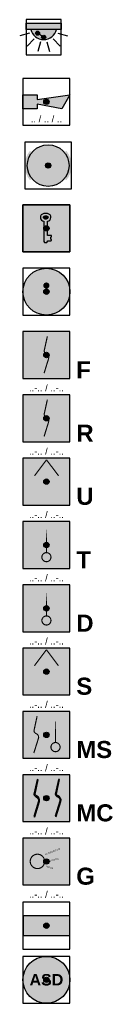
# Model space of a CAD drawing. Header units: millimetres. Extents: x -20879 to 80472, y -12121 to 39016.
# Tile 14 of 63: x -388 to 947, y 7311 to 22023. Entities that reach past the tile are written whole.
import ezdxf
from ezdxf.enums import TextEntityAlignment as Align

# ---------------------------------------------------------------- set-up
doc = ezdxf.new("R2010")
doc.units = ezdxf.units.MM
doc.linetypes.add('0', pattern=[0])
for name, color, linetype in [('DVD-VB-V_TEXT', 7, 'Continuous'), ('FL651---_BMI', 7, 'Continuous'), ('RVB-VB-BMI_Tekst', 7, 'Continuous')]:
    doc.layers.add(name, color=color, linetype=linetype)
doc.layers.add('RVB-VB-V_Aanwijslijn', color=7, linetype='Continuous', true_color=0xff0001)
doc.layers.add('RVB-VB-V_Aanwijslijn niet te plotten', color=7, linetype='Continuous', true_color=0xe53bf4)
doc.styles.add('DVD_ALG 1.8mm_RE', font='arial.ttf', dxfattribs={"height": 1.8})

# ---------------------------------------------------------------- blocks, each defined once
blk = doc.blocks.new('RVB_BMI_012_Icon')
at = {"layer": 'FL651---_BMI', "linetype": 'Continuous', "true_color": 0xbd3632}
h = blk.add_hatch(color=15, dxfattribs=at)
h.paths.add_polyline_path([(-2.68, -2.56), (-2.68, 2.61), (2.55, 2.61), (2.55, -2.56)], flags=16)
h.paths.add_polyline_path([(-3.5, -3.5), (-3.5, 3.5), (3.5, 3.5), (3.5, -3.5)])
at = {"layer": 'FL651---_BMI', "true_color": 0xf4f8f4}
h = blk.add_hatch(color=7, dxfattribs=at)
h.dxf.hatch_style = 1
h.paths.add_polyline_path([(2.55, 2.61), (-2.68, 2.61), (-2.68, -2.56), (2.55, -2.56)])
h.paths.add_polyline_path([(0.14, 1.08), (0.14, -1.04), (0.67, -1.04), (0.76, -1.08), (0.78, -1.15), (0.75, -1.25), (0.67, -1.31), (0.66, -1.39), (0.66, -1.53), (0.68, -1.59), (0.76, -1.64), (0.78, -1.75), (0.76, -1.8), (0.66, -1.86), (0.14, -1.86), (0.14, -1.95), (0.06, -2.12), (-0.31, -2.12), (-0.37, -1.94), (-0.37, 1.08, -0.926245), (-0.4, 2.2, -0.070015), (-0.1, 2.23, -0.059598), (0.17, 2.2, -0.926245)], flags=16)
h.paths.add_polyline_path([(0.35, 1.59, -0.295872), (-0.1, 1.31, -0.295872), (-0.56, 1.59, -0.196611), (-0.55, 1.74, -0.255242), (-0.1, 1.94, -0.255242), (0.35, 1.74, -0.196611)], flags=0)
at = {"layer": 'FL651---_BMI', "linetype": 'Continuous', "true_color": 0x2e3032}
h = blk.add_hatch(color=250, dxfattribs=at)
h.paths.add_polyline_path([(-0.37, -1.94), (-0.31, -2.12), (0.06, -2.12), (0.14, -1.95), (0.14, -1.86), (0.66, -1.86), (0.76, -1.8), (0.78, -1.75), (0.76, -1.64), (0.68, -1.59), (0.66, -1.53), (0.66, -1.39), (0.67, -1.31), (0.75, -1.25), (0.78, -1.15), (0.76, -1.08), (0.67, -1.04), (0.14, -1.04), (0.14, 1.08, 0.926245), (0.17, 2.2, 0.059598), (-0.1, 2.23, 0.070015), (-0.4, 2.2, 0.926245), (-0.37, 1.08)])
h.paths.add_polyline_path([(-0.56, 1.59, -0.196611), (-0.55, 1.74, -0.255242), (-0.1, 1.94, -0.255242), (0.35, 1.74, -0.196611), (0.35, 1.59, -0.295872), (-0.1, 1.31, -0.295872)], flags=16)
at = {"layer": 'FL651---_BMI', "true_color": 0xf4f8f4}
h = blk.add_hatch(color=7, dxfattribs=at)
h.dxf.hatch_style = 1
h.paths.add_polyline_path([(-0.1, 1.94, 0.255242), (-0.55, 1.74, 0.196611), (-0.56, 1.59, 0.295872), (-0.1, 1.31, 0.295872), (0.35, 1.59, 0.196611), (0.35, 1.74, 0.255242)])
at = {"layer": 'Defpoints'}
blk.add_lwpolyline([(-3.5, -3.5), (3.5, -3.5), (3.5, 3.5), (-3.5, 3.5)], close=True, dxfattribs=at)
at = {"layer": 'FL651---_BMI', "color": 250, "linetype": '0', "true_color": 0x2e3032}
blk.add_lwpolyline([(-3.5, 3.5), (3.5, 3.5), (3.5, -3.5), (-3.5, -3.5)], close=True, dxfattribs=at)
at = {"layer": 'FL651---_BMI', "color": 250, "linetype": 'Continuous', "true_color": 0x2e3032}
blk.add_lwpolyline([(0.17, 2.2, 0.059598), (-0.1, 2.23, 0.070015), (-0.4, 2.2, 0.926245), (-0.37, 1.08), (-0.37, -1.94), (-0.31, -2.12), (0.06, -2.12), (0.14, -1.95), (0.14, -1.86), (0.66, -1.86), (0.76, -1.8), (0.78, -1.75), (0.76, -1.64), (0.68, -1.59), (0.66, -1.53), (0.66, -1.39), (0.67, -1.31), (0.75, -1.25), (0.78, -1.15), (0.76, -1.08), (0.67, -1.04), (0.14, -1.04), (0.14, 1.08, 0.926245)], format="xyb", close=True, dxfattribs=at)
blk = doc.blocks.new('*U346')
at = {"layer": 'RVB-VB-V_Aanwijslijn'}
h = blk.add_hatch(color=256, dxfattribs=at)
h.dxf.hatch_style = 1
edge = h.paths.add_edge_path()
edge.add_arc((0, 0), 0.4, 0, 360)
at = {"layer": 'Defpoints'}
for points in [[(-0.01, 0.01), (0.01, 0.01)], [(0, 0.02), (0, 0.01)]]:
    blk.add_lwpolyline(points, dxfattribs=at)
at = {"layer": 'RVB-VB-V_Aanwijslijn'}
blk.add_line((0, 0.01), (0, 0), dxfattribs=at)
blk.add_circle((0, 0), 0.4, dxfattribs=at)
blk.add_blockref('RVB_BMI_012_Icon', (0, 0))
blk = doc.blocks.new('RVB_BMI_013_Icon')
at = {"layer": 'FL651---_BMI', "true_color": 0xbd3632}
h = blk.add_hatch(color=15, dxfattribs=at)
edge = h.paths.add_edge_path()
edge.add_arc((0, 0), 3.5, 0, 360)
edge = h.paths.add_edge_path(flags=17)
edge.add_arc((0, 0), 2.62, 0, 360)
at = {"layer": 'FL651---_BMI', "true_color": 0xf4f8f4}
h = blk.add_hatch(color=7, dxfattribs=at)
h.dxf.hatch_style = 1
h.paths.add_polyline_path([(-2.62, 0, 1), (2.62, 0, 1)])
h.paths.add_polyline_path([(0.19, 0.28), (0.19, -0.95), (0.57, -0.95), (0.57, -1.14), (0.38, -1.14), (0.38, -1.33), (0.57, -1.33), (0.57, -1.53), (0.19, -1.53), (0.19, -1.72), (-0.19, -1.72), (-0.19, 0.27, -6.853266)], flags=16)
h.paths.add_polyline_path([(0.45, 0.92, -1), (-0.47, 0.92, -1)], flags=0)
at = {"layer": 'FL651---_BMI', "true_color": 0x2e3032}
h = blk.add_hatch(color=250, dxfattribs=at)
edge = h.paths.add_edge_path()
edge.add_line((-0.19, 0.27), (-0.19, -1.72))
edge.add_line((-0.19, -1.72), (0.19, -1.72))
edge.add_line((0.19, -1.72), (0.19, -1.53))
edge.add_line((0.19, -1.53), (0.57, -1.53))
edge.add_line((0.57, -1.53), (0.57, -1.33))
edge.add_line((0.57, -1.33), (0.38, -1.33))
edge.add_line((0.38, -1.33), (0.38, -1.14))
edge.add_line((0.38, -1.14), (0.57, -1.14))
edge.add_line((0.57, -1.14), (0.57, -0.95))
edge.add_line((0.57, -0.95), (0.19, -0.95))
edge.add_line((0.19, -0.95), (0.19, 0.28))
edge.add_arc((-0.01, 0.92), 0.667, 287.4799, 614.2729)
edge = h.paths.add_edge_path(flags=16)
edge.add_arc((-0.01, 0.92), 0.463, 0, 360)
at = {"layer": 'FL651---_BMI', "true_color": 0xf4f8f4}
h = blk.add_hatch(color=7, dxfattribs=at)
h.dxf.hatch_style = 1
h.paths.add_polyline_path([(-0.47, 0.92, 1), (0.45, 0.92, 1)])
at = {"layer": 'Defpoints'}
blk.add_lwpolyline([(-3.5, -3.5), (3.5, -3.5), (3.5, 3.5), (-3.5, 3.5)], close=True, dxfattribs=at)
at = {"layer": 'FL651---_BMI', "color": 250, "true_color": 0x2e3032}
blk.add_circle((0, 0), 3.5, dxfattribs=at)
blk = doc.blocks.new('*U347')
at = {"layer": 'RVB-VB-V_Aanwijslijn'}
h = blk.add_hatch(color=256, dxfattribs=at)
h.dxf.hatch_style = 1
edge = h.paths.add_edge_path()
edge.add_arc((0, 0), 0.4, 0, 360)
at = {"layer": 'Defpoints'}
for points in [[(-0.01, 0.01), (0.01, 0.01)], [(0, 0.02), (0, 0.01)]]:
    blk.add_lwpolyline(points, dxfattribs=at)
at = {"layer": 'RVB-VB-V_Aanwijslijn'}
blk.add_line((0, 0.01), (0, 0), dxfattribs=at)
blk.add_circle((0, 0), 0.4, dxfattribs=at)
blk.add_blockref('RVB_BMI_013_Icon', (0, 0))
blk = doc.blocks.new('RVB_BMI_028_Icon')
at = {"layer": 'FL651---_BMI', "linetype": 'Continuous', "lineweight": 0, "true_color": 0x2e3032}
h = blk.add_hatch(color=250, dxfattribs=at)
h.paths.add_polyline_path([(-3.5, -1.54), (3.5, -1.54), (3.5, 1.54), (-3.5, 1.54)])
h.paths.add_polyline_path([(3.43, 1.47), (3.43, -1.47), (-3.43, -1.47), (-3.43, 1.47)], flags=16)
at = {"layer": 'FL651---_BMI', "linetype": 'Continuous', "lineweight": 0, "true_color": 0xf4f8f4}
blk.add_hatch(color=7, dxfattribs=at).paths.add_polyline_path([(-3.43, -1.47), (3.43, -1.47), (3.43, 1.47), (-3.43, 1.47)])
at = {"layer": 'FL651---_BMI', "linetype": 'Continuous', "lineweight": 0, "true_color": 0xfecb00}
blk.add_hatch(color=40, dxfattribs=at).paths.add_polyline_path([(3.43, -1.47), (3.43, 1.47), (-3.43, -1.47)])
at = {"layer": 'Defpoints'}
blk.add_lwpolyline([(-3.5, -3.5), (3.5, -3.5), (3.5, 3.5), (-3.5, 3.5)], close=True, dxfattribs=at)
at = {"layer": 'FL651---_BMI', "color": 250, "linetype": 'Continuous', "lineweight": 0, "true_color": 0x2e3032}
blk.add_lwpolyline([(-3.5, -1.54), (3.5, -1.54), (3.5, 1.54), (-3.5, 1.54)], close=True, dxfattribs=at)
at = {"layer": 'FL651---_BMI', "color": 18, "linetype": 'Continuous', "lineweight": 0, "true_color": 0x000000}
blk.add_lwpolyline([(-3.43, -1.47), (3.43, -1.47), (3.43, 1.47), (-3.43, 1.47)], close=True, dxfattribs=at)
blk = doc.blocks.new('*U373')
at = {"layer": 'RVB-VB-V_Aanwijslijn'}
h = blk.add_hatch(color=256, dxfattribs=at)
h.dxf.hatch_style = 1
edge = h.paths.add_edge_path()
edge.add_arc((0, 0), 0.4, 0, 360)
at = {"layer": 'Defpoints'}
for points in [[(-0.01, 0.01), (0.01, 0.01)], [(0, 0.02), (0, 0.01)]]:
    blk.add_lwpolyline(points, dxfattribs=at)
at = {"layer": 'RVB-VB-V_Aanwijslijn'}
blk.add_line((0, 0.01), (0, 0), dxfattribs=at)
blk.add_circle((0, 0), 0.4, dxfattribs=at)
blk.add_blockref('RVB_BMI_028_Icon', (0, 0))
blk = doc.blocks.new('RVB_BMI_039_Icon')
at = {"layer": 'FL651---_BMI'}
h = blk.add_hatch(color=7, dxfattribs=at)
h.paths.add_polyline_path([(-3.5, 0), (-3.5, 0, 1), (3.5, 0, 0.999933)])
h.paths.add_polyline_path([(3.33, 0, -1), (-3.33, 0, -1)], flags=16)
h.paths.add_polyline_path([(-2.81, 1.31), (2.81, 1.31), (2.81, -1.31), (-2.81, -1.31)], flags=8)
at = {"layer": 'FL651---_BMI', "true_color": 0xfecb00}
blk.add_hatch(color=40, dxfattribs=at).paths.add_polyline_path([(-3.33, 0, 1), (3.33, 0, 1)])
at = {"layer": 'Defpoints'}
blk.add_lwpolyline([(-3.5, -3.5), (3.5, -3.5), (3.5, 3.5), (-3.5, 3.5)], close=True, dxfattribs=at)
at = {"layer": 'FL651---_BMI'}
blk.add_circle((0, 0), 3.5, dxfattribs=at)
at = {"layer": 'FL651---_BMI', "color": 7, "linetype": 'Continuous', "lineweight": 0, "true_color": 0xffffff, "insert": (0, 0), "char_height": 1.7075, "width": 0.693, "attachment_point": 5, "style": 'DVD_ALG 1.8mm_RE'}
blk.add_mtext('{\\f@Arial Unicode MS|b1|i0|c0|p34;ASD}', dxfattribs=at)
blk = doc.blocks.new('RVB_BMI_039')
at = {"layer": 'RVB-VB-V_Aanwijslijn'}
h = blk.add_hatch(color=256, dxfattribs=at)
h.dxf.hatch_style = 1
edge = h.paths.add_edge_path()
edge.add_arc((0, 0), 0.4, 0, 360)
at = {"layer": 'Defpoints'}
for points in [[(-0.01, 0.01), (0.01, 0.01)], [(0, 0.02), (0, 0.01)]]:
    blk.add_lwpolyline(points, dxfattribs=at)
at = {"layer": 'RVB-VB-V_Aanwijslijn'}
blk.add_line((0, 0.01), (0, 0), dxfattribs=at)
blk.add_circle((0, 0), 0.4, dxfattribs=at)
blk.add_blockref('RVB_BMI_039_Icon', (0, 0))
at = {"layer": 'DVD-VB-V_TEXT', "lineweight": 5, "style": 'DVD_ALG 1.8mm_RE', "flags": 1}
blk.add_attdef('$RUIMTECODE', (8.12, 5.04), '', height=1.4, dxfattribs=at)
blk = doc.blocks.new('RVB_BMI_010_v04_icon')
at = {"layer": 'Defpoints'}
blk.add_lwpolyline([(-3.5, -3.5), (3.5, -3.5), (3.5, 3.5), (-3.5, 3.5)], close=True, dxfattribs=at)
blk = doc.blocks.new('RVB_BMI_010_v04')
at = {"layer": 'FL651---_BMI', "linetype": 'Continuous', "true_color": 0xbd3632}
blk.add_hatch(color=15, dxfattribs=at).paths.add_polyline_path([(3.5, 1.06), (-1.39, 0.36), (-1.39, 1.06), (-3.5, 1.06), (-3.5, -1.06), (-1.39, -1.06), (-1.39, -0.36), (2.28, -1.07)])
at = {"layer": 'RVB-VB-V_Aanwijslijn'}
h = blk.add_hatch(color=256, dxfattribs=at)
h.dxf.hatch_style = 1
edge = h.paths.add_edge_path()
edge.add_arc((0, 0), 0.4, 0, 360)
at = {"layer": 'Defpoints'}
for points in [[(-0.01, 0.01), (0.01, 0.01)], [(0, 0.02), (0, 0.01)]]:
    blk.add_lwpolyline(points, dxfattribs=at)
at = {"layer": 'FL651---_BMI', "color": 250, "linetype": '0', "true_color": 0x2e3032}
blk.add_lwpolyline([(-3.5, -1.06), (-3.5, 1.06), (-1.39, 1.06), (-1.39, 0.36), (3.5, 1.06), (2.28, -1.07), (-1.39, -0.36), (-1.39, -1.06), (-3.5, -1.06)], close=True, dxfattribs=at)
at = {"layer": 'RVB-VB-V_Aanwijslijn'}
blk.add_line((0, 0.01), (0, 0), dxfattribs=at)
blk.add_circle((0, 0), 0.4, dxfattribs=at)
blk.add_blockref('RVB_BMI_010_v04_icon', (0, 0))
at = {"layer": 'RVB-VB-BMI_Tekst', "lineweight": 5, "style": 'DVD_ALG 1.8mm_RE'}
blk.add_attdef('$G_L_V_S', text='', height=1, dxfattribs=at).set_placement((0, -4.92), align=Align.BOTTOM_CENTER)
blk = doc.blocks.new('RVB_BMI_016_v05_Icon')
at = {"layer": 'FL651---_BMI', "true_color": 0x2e3032}
h = blk.add_hatch(color=250, dxfattribs=at)
h.dxf.hatch_style = 1
h.paths.add_polyline_path([(3.5, 3.5), (-3.5, 3.5), (-3.5, -3.5), (3.5, -3.5)])
h.paths.add_polyline_path([(3.33, 3.33), (3.33, -3.33), (-3.33, -3.33), (-3.33, 3.33)], flags=16)
at = {"layer": 'FL651---_BMI', "true_color": 0xf4f8f4}
h = blk.add_hatch(color=7, dxfattribs=at)
h.dxf.hatch_style = 1
h.paths.add_polyline_path([(3.33, 3.33), (-3.33, 3.33), (-3.33, -3.33), (3.33, -3.33)])
at = {"layer": 'Defpoints'}
blk.add_lwpolyline([(-3.5, -3.5), (3.5, -3.5), (3.5, 3.5), (-3.5, 3.5)], close=True, dxfattribs=at)
at = {"layer": 'FL651---_BMI', "color": 250, "linetype": 'Continuous', "lineweight": 0, "true_color": 0x2e3032}
blk.add_lwpolyline([(-3.5, 3.5), (3.5, 3.5), (3.5, -3.5), (-3.5, -3.5)], close=True, dxfattribs=at)
at = {"layer": 'FL651---_BMI', "color": 250, "linetype": 'Continuous', "lineweight": 0, "true_color": 0x2e3032, "const_width": 0.169}
blk.add_lwpolyline([(0.14, 2.79), (-0.34, 0.6, 0.250966), (0, 0.18, -0.341886), (0.35, -0.46), (-0.35, -2.72)], format="xyb", dxfattribs=at)
at = {"layer": 'FL651---_BMI', "color": 7, "linetype": 'Continuous', "lineweight": 0, "insert": (4.46, -3.5), "char_height": 2.552, "attachment_point": 7, "style": 'DVD_ALG 1.8mm_RE'}
blk.add_mtext('{\\f@Arial Unicode MS|b1|i0|c0|p34;R}', dxfattribs=at)
blk = doc.blocks.new('*U1194')
at = {"layer": 'RVB-VB-V_Aanwijslijn'}
h = blk.add_hatch(color=256, dxfattribs=at)
h.dxf.hatch_style = 1
edge = h.paths.add_edge_path()
edge.add_arc((0, 0), 0.4, 0, 360)
at = {"layer": 'Defpoints'}
for points in [[(-0.01, 0.01), (0.01, 0.01)], [(0, 0.02), (0, 0.01)]]:
    blk.add_lwpolyline(points, dxfattribs=at)
at = {"layer": 'RVB-VB-V_Aanwijslijn'}
blk.add_line((0, 0.01), (0, 0), dxfattribs=at)
blk.add_circle((0, 0), 0.4, dxfattribs=at)
at = {"layer": 'FL651---_BMI'}
blk.add_blockref('RVB_BMI_016_v05_Icon', (0, 0), dxfattribs=at)
at = {"layer": 'DVD-VB-V_TEXT', "lineweight": 5, "style": 'DVD_ALG 1.8mm_RE', "flags": 1}
blk.add_attdef('$RUIMTECODE', (8.12, 5.04), '', height=1.4, dxfattribs=at)
at = {"layer": 'RVB-VB-BMI_Tekst', "lineweight": 5, "style": 'DVD_ALG 1.8mm_RE'}
blk.add_attdef('$G_L_V_M', text='', height=1, dxfattribs=at).set_placement((0, -5.72), align=Align.BOTTOM_CENTER)
blk = doc.blocks.new('RVB_BMI_011_v03_Icon')
at = {"layer": 'Defpoints'}
blk.add_lwpolyline([(-3.5, -3.5), (3.5, -3.5), (3.5, 3.5), (-3.5, 3.5)], close=True, dxfattribs=at)
blk = doc.blocks.new('RVB_BMI_011_v03')
at = {"layer": 'FL651---_BMI', "true_color": 0xbd3632}
h = blk.add_hatch(color=15, dxfattribs=at)
h.dxf.hatch_style = 1
h.paths.add_polyline_path([(-3.11, 0, 1), (3.11, 0, 1)])
h.paths.add_polyline_path([(1.98, 2.02), (0, 0.04), (-1.98, 2.02, -0.408041)], flags=16)
h.paths.add_polyline_path([(2.02, 1.98, -0.408041), (2.02, -1.98), (0.04, 0)], flags=16)
h.paths.add_polyline_path([(-0.04, 0), (-2.02, -1.98, -0.408041), (-2.02, 1.98)], flags=16)
h.paths.add_polyline_path([(0, -0.04), (1.98, -2.02, -0.408041), (-1.98, -2.02)], flags=16)
at = {"layer": 'FL651---_BMI', "true_color": 0x2e3032}
h = blk.add_hatch(color=250, dxfattribs=at)
h.dxf.hatch_style = 1
h.paths.add_polyline_path([(2.72, 2.2), (2.47, 2, -0.353553), (2.47, -2), (2.72, -2.2, 0.353553)])
h.paths.add_polyline_path([(-2.72, -2.2), (-2.47, -2, -0.353553), (-2.47, 2), (-2.72, 2.2, 0.353553)])
at = {"layer": 'FL651---_BMI', "true_color": 0xf4f8f4}
h = blk.add_hatch(color=7, dxfattribs=at)
h.dxf.hatch_style = 1
h.paths.add_polyline_path([(1.98, 2.02, 0.408041), (-1.98, 2.02), (0, 0.04)])
h.paths.add_polyline_path([(-0.04, 0), (-2.02, 1.98, 0.408041), (-2.02, -1.98)])
h.paths.add_polyline_path([(0, -0.04), (-1.98, -2.02, 0.408041), (1.98, -2.02)])
h.paths.add_polyline_path([(2.02, 1.98), (0.04, 0), (2.02, -1.98, 0.408041)])
at = {"layer": 'RVB-VB-V_Aanwijslijn'}
h = blk.add_hatch(color=256, dxfattribs=at)
h.dxf.hatch_style = 1
edge = h.paths.add_edge_path()
edge.add_arc((0, 0), 0.4, 0, 360)
at = {"layer": 'Defpoints'}
for points in [[(-0.01, 0.01), (0.01, 0.01)], [(0, 0.02), (0, 0.01)]]:
    blk.add_lwpolyline(points, dxfattribs=at)
at = {"layer": 'FL651---_BMI', "color": 15, "true_color": 0xbd3632}
blk.add_circle((0, 0), 3.11, dxfattribs=at)
at = {"layer": 'RVB-VB-V_Aanwijslijn'}
blk.add_line((0, 0.01), (0, 0), dxfattribs=at)
blk.add_circle((0, 0), 0.4, dxfattribs=at)
blk.add_blockref('RVB_BMI_011_v03_Icon', (0, 0))
at = {"layer": 'RVB-VB-BMI_Tekst', "color": 7, "ltscale": 10, "style": 'DVD_ALG 1.8mm_RE'}
blk.add_attdef('$OBJECT', text='', height=0.85, dxfattribs=at).set_placement((0, -5.12), align=Align.BOTTOM_CENTER)
blk = doc.blocks.new('RVB_BMI_015_v02_Icon')
at = {"layer": 'FL651---_BMI', "true_color": 0x2e3032}
h = blk.add_hatch(color=250, dxfattribs=at)
h.dxf.hatch_style = 1
h.paths.add_polyline_path([(3.5, 3.5), (-3.5, 3.5), (-3.5, -3.5), (3.5, -3.5)])
h.paths.add_polyline_path([(-3.33, 3.33), (3.33, 3.33), (3.33, -3.33), (-3.33, -3.33)], flags=16)
at = {"layer": 'FL651---_BMI', "linetype": 'Continuous', "lineweight": 0, "true_color": 0xf4f8f4}
blk.add_hatch(color=7, dxfattribs=at).paths.add_polyline_path([(3.33, 3.33), (-3.33, 3.33), (-3.33, -3.33), (3.33, -3.33)])
at = {"layer": 'Defpoints'}
blk.add_lwpolyline([(-3.5, -3.5), (3.5, -3.5), (3.5, 3.5), (-3.5, 3.5)], close=True, dxfattribs=at)
at = {"layer": 'FL651---_BMI', "color": 250, "linetype": 'Continuous', "lineweight": 0, "true_color": 0x2e3032}
blk.add_lwpolyline([(-3.5, 3.5), (3.5, 3.5), (3.5, -3.5), (-3.5, -3.5)], close=True, dxfattribs=at)
at = {"layer": 'FL651---_BMI', "color": 250, "linetype": 'Continuous', "lineweight": 0, "true_color": 0x2e3032, "const_width": 0.169}
blk.add_lwpolyline([(0.14, 2.79), (-0.34, 0.6, 0.250966), (0, 0.18, -0.341886), (0.35, -0.46), (-0.35, -2.72)], format="xyb", dxfattribs=at)
at = {"layer": 'FL651---_BMI', "color": 7, "linetype": 'Continuous', "lineweight": 0, "insert": (4.43, -3.5), "char_height": 2.552, "attachment_point": 7, "style": 'DVD_ALG 1.8mm_RE'}
blk.add_mtext('{\\f@Arial Unicode MS|b1|i0|c0|p34;F}', dxfattribs=at)
blk = doc.blocks.new('RVB_BMI_015_v02')
at = {"layer": 'RVB-VB-V_Aanwijslijn'}
h = blk.add_hatch(color=256, dxfattribs=at)
h.dxf.hatch_style = 1
edge = h.paths.add_edge_path()
edge.add_arc((0, 0), 0.4, 0, 360)
at = {"layer": 'Defpoints'}
for points in [[(-0.01, 0.01), (0.01, 0.01)], [(0, 0.02), (0, 0.01)]]:
    blk.add_lwpolyline(points, dxfattribs=at)
at = {"layer": 'RVB-VB-V_Aanwijslijn'}
blk.add_line((0, 0.01), (0, 0), dxfattribs=at)
blk.add_circle((0, 0), 0.4, dxfattribs=at)
blk.add_blockref('RVB_BMI_015_v02_Icon', (0, 0))
at = {"layer": 'DVD-VB-V_TEXT', "lineweight": 5, "style": 'DVD_ALG 1.8mm_RE', "flags": 1}
blk.add_attdef('$RUIMTECODE', (8.12, 5.04), '', height=1.4, dxfattribs=at)
at = {"layer": 'RVB-VB-BMI_Tekst', "lineweight": 5, "style": 'DVD_ALG 1.8mm_RE'}
blk.add_attdef('$G_L_V_M', text='', height=1, dxfattribs=at).set_placement((0, -5.72), align=Align.BOTTOM_CENTER)
blk = doc.blocks.new('RVB_BMI_018_v02_Icon')
at = {"layer": 'FL651---_BMI', "true_color": 0x2e3032}
h = blk.add_hatch(color=250, dxfattribs=at)
h.dxf.hatch_style = 1
h.paths.add_polyline_path([(3.5, 3.5), (-3.5, 3.5), (-3.5, -3.5), (3.5, -3.5)])
h.paths.add_polyline_path([(3.33, 3.33), (3.33, -3.33), (-3.33, -3.33), (-3.33, 3.33)], flags=16)
at = {"layer": 'FL651---_BMI', "true_color": 0xf4f8f4}
h = blk.add_hatch(color=7, dxfattribs=at)
h.dxf.hatch_style = 1
h.paths.add_polyline_path([(3.33, 3.33), (-3.33, 3.33), (-3.33, -3.33), (3.33, -3.33)])
at = {"layer": 'Defpoints'}
blk.add_lwpolyline([(-3.5, -3.5), (3.5, -3.5), (3.5, 3.5), (-3.5, 3.5)], close=True, dxfattribs=at)
at = {"layer": 'FL651---_BMI', "color": 250, "linetype": 'Continuous', "lineweight": 0, "true_color": 0x2e3032}
blk.add_lwpolyline([(-3.5, 3.5), (3.5, 3.5), (3.5, -3.5), (-3.5, -3.5)], close=True, dxfattribs=at)
at = {"layer": 'FL651---_BMI', "color": 18, "linetype": 'Continuous', "lineweight": 0, "true_color": 0x000000, "const_width": 0.169}
blk.add_lwpolyline([(0, 2.81), (0, -1.15)], close=True, dxfattribs=at)
at = {"layer": 'FL651---_BMI', "color": 250, "linetype": 'Continuous', "lineweight": 0, "true_color": 0x2e3032, "const_width": 0.169}
blk.add_lwpolyline([(0, 2.81), (0, -1.15)], close=True, dxfattribs=at)
blk.add_lwpolyline([(0.55, -1.43, 0.513232), (-0.55, -1.43, 1.948438)], format="xyb", close=True, dxfattribs=at)
at = {"layer": 'FL651---_BMI', "color": 7, "linetype": 'Continuous', "lineweight": 0, "insert": (4.45, -3.5), "char_height": 2.552, "attachment_point": 7, "style": 'DVD_ALG 1.8mm_RE'}
blk.add_mtext('{\\f@Arial Unicode MS|b1|i0|c0|p34;T}', dxfattribs=at)
blk = doc.blocks.new('RVB_BMI_018_v02')
at = {"layer": 'RVB-VB-V_Aanwijslijn'}
h = blk.add_hatch(color=256, dxfattribs=at)
h.dxf.hatch_style = 1
edge = h.paths.add_edge_path()
edge.add_arc((0, 0), 0.4, 0, 360)
at = {"layer": 'Defpoints'}
for points in [[(-0.01, 0.01), (0.01, 0.01)], [(0, 0.02), (0, 0.01)]]:
    blk.add_lwpolyline(points, dxfattribs=at)
at = {"layer": 'RVB-VB-V_Aanwijslijn'}
blk.add_line((0, 0.01), (0, 0), dxfattribs=at)
blk.add_circle((0, 0), 0.4, dxfattribs=at)
blk.add_blockref('RVB_BMI_018_v02_Icon', (0, 0))
at = {"layer": 'DVD-VB-V_TEXT', "lineweight": 5, "style": 'DVD_ALG 1.8mm_RE', "flags": 1}
blk.add_attdef('$RUIMTECODE', (8.12, 5.04), '', height=1.4, dxfattribs=at)
at = {"layer": 'RVB-VB-BMI_Tekst', "lineweight": 5, "style": 'DVD_ALG 1.8mm_RE'}
blk.add_attdef('$G_L_V_M', text='', height=1, dxfattribs=at).set_placement((0, -5.72), align=Align.BOTTOM_CENTER)
blk = doc.blocks.new('RVB_BMI_019_v02_Icon')
at = {"layer": 'FL651---_BMI', "true_color": 0x2e3032}
h = blk.add_hatch(color=250, dxfattribs=at)
h.dxf.hatch_style = 1
h.paths.add_polyline_path([(3.5, 3.5), (-3.5, 3.5), (-3.5, -3.5), (3.5, -3.5)])
h.paths.add_polyline_path([(3.33, 3.33), (3.33, -3.33), (-3.33, -3.33), (-3.33, 3.33)], flags=16)
at = {"layer": 'FL651---_BMI', "true_color": 0xf4f8f4}
h = blk.add_hatch(color=7, dxfattribs=at)
h.dxf.hatch_style = 1
h.paths.add_polyline_path([(3.33, 3.33), (-3.33, 3.33), (-3.33, -3.33), (3.33, -3.33)])
at = {"layer": 'Defpoints'}
blk.add_lwpolyline([(-3.5, -3.5), (3.5, -3.5), (3.5, 3.5), (-3.5, 3.5)], close=True, dxfattribs=at)
at = {"layer": 'FL651---_BMI', "color": 250, "linetype": 'Continuous', "lineweight": 0, "true_color": 0x2e3032}
blk.add_lwpolyline([(-3.5, 3.5), (3.5, 3.5), (3.5, -3.5), (-3.5, -3.5)], close=True, dxfattribs=at)
at = {"layer": 'FL651---_BMI', "color": 250, "linetype": 'Continuous', "lineweight": 0, "true_color": 0x2e3032, "const_width": 0.169}
for points in [[(0, 3.26), (0, 3.26), (-1.79, 0.87)], [(0, 3.26), (0, 3.26), (1.79, 0.87)]]:
    blk.add_lwpolyline(points, dxfattribs=at)
at = {"layer": 'FL651---_BMI', "color": 7, "linetype": 'Continuous', "lineweight": 0, "insert": (4.45, -3.5), "char_height": 2.552, "attachment_point": 7, "style": 'DVD_ALG 1.8mm_RE'}
blk.add_mtext('{\\f@Arial Unicode MS|b1|i0|c0|p34;S}', dxfattribs=at)
blk = doc.blocks.new('RVB_BMI_019_v02')
at = {"layer": 'RVB-VB-V_Aanwijslijn'}
h = blk.add_hatch(color=256, dxfattribs=at)
h.dxf.hatch_style = 1
edge = h.paths.add_edge_path()
edge.add_arc((0, 0), 0.4, 0, 360)
at = {"layer": 'Defpoints'}
for points in [[(-0.01, 0.01), (0.01, 0.01)], [(0, 0.02), (0, 0.01)]]:
    blk.add_lwpolyline(points, dxfattribs=at)
at = {"layer": 'RVB-VB-V_Aanwijslijn'}
blk.add_line((0, 0.01), (0, 0), dxfattribs=at)
blk.add_circle((0, 0), 0.4, dxfattribs=at)
blk.add_blockref('RVB_BMI_019_v02_Icon', (0, 0))
at = {"layer": 'DVD-VB-V_TEXT', "lineweight": 5, "style": 'DVD_ALG 1.8mm_RE', "flags": 1}
blk.add_attdef('$RUIMTECODE', (8.12, 5.04), '', height=1.4, dxfattribs=at)
at = {"layer": 'RVB-VB-BMI_Tekst', "lineweight": 5, "style": 'DVD_ALG 1.8mm_RE'}
blk.add_attdef('$G_L_V_M', text='', height=1, dxfattribs=at).set_placement((0, -5.72), align=Align.BOTTOM_CENTER)
blk = doc.blocks.new('RVB_BMI_017_v02_Icon')
at = {"layer": 'FL651---_BMI', "true_color": 0x2e3032}
h = blk.add_hatch(color=250, dxfattribs=at)
h.dxf.hatch_style = 1
h.paths.add_polyline_path([(3.5, 3.5), (-3.5, 3.5), (-3.5, -3.5), (3.5, -3.5)])
h.paths.add_polyline_path([(3.33, 3.33), (3.33, -3.33), (-3.33, -3.33), (-3.33, 3.33)], flags=16)
at = {"layer": 'FL651---_BMI', "true_color": 0xf4f8f4}
h = blk.add_hatch(color=7, dxfattribs=at)
h.dxf.hatch_style = 1
h.paths.add_polyline_path([(3.33, 3.33), (-3.33, 3.33), (-3.33, -3.33), (3.33, -3.33)])
at = {"layer": 'Defpoints'}
blk.add_lwpolyline([(-3.5, -3.5), (3.5, -3.5), (3.5, 3.5), (-3.5, 3.5)], close=True, dxfattribs=at)
at = {"layer": 'FL651---_BMI', "color": 250, "linetype": 'Continuous', "lineweight": 0, "true_color": 0x2e3032}
blk.add_lwpolyline([(-3.5, 3.5), (3.5, 3.5), (3.5, -3.5), (-3.5, -3.5)], close=True, dxfattribs=at)
at = {"layer": 'FL651---_BMI', "color": 250, "linetype": 'Continuous', "lineweight": 0, "true_color": 0x2e3032, "const_width": 0.169}
for points in [[(0.01, 3.26), (0.01, 3.26), (-1.78, 0.87)], [(0.01, 3.26), (0.01, 3.26), (1.81, 0.87)]]:
    blk.add_lwpolyline(points, dxfattribs=at)
at = {"layer": 'FL651---_BMI', "color": 7, "linetype": 'Continuous', "lineweight": 0, "insert": (4.46, -3.5), "char_height": 2.552, "attachment_point": 7, "style": 'DVD_ALG 1.8mm_RE'}
blk.add_mtext('{\\f@Arial Unicode MS|b1|i0|c0|p34;U}', dxfattribs=at)
blk = doc.blocks.new('*U1258')
at = {"layer": 'RVB-VB-V_Aanwijslijn'}
h = blk.add_hatch(color=256, dxfattribs=at)
h.dxf.hatch_style = 1
edge = h.paths.add_edge_path()
edge.add_arc((0, 0), 0.4, 0, 360)
at = {"layer": 'Defpoints'}
for points in [[(-0.01, 0.01), (0.01, 0.01)], [(0, 0.02), (0, 0.01)]]:
    blk.add_lwpolyline(points, dxfattribs=at)
at = {"layer": 'RVB-VB-V_Aanwijslijn'}
blk.add_line((0, 0.01), (0, 0), dxfattribs=at)
blk.add_circle((0, 0), 0.4, dxfattribs=at)
blk.add_blockref('RVB_BMI_017_v02_Icon', (0, 0))
at = {"layer": 'DVD-VB-V_TEXT', "lineweight": 5, "style": 'DVD_ALG 1.8mm_RE', "flags": 1}
blk.add_attdef('$RUIMTECODE', (8.12, 5.04), '', height=1.4, dxfattribs=at)
at = {"layer": 'RVB-VB-BMI_Tekst', "lineweight": 5, "style": 'DVD_ALG 1.8mm_RE'}
blk.add_attdef('$G_L_V_M', text='', height=1, dxfattribs=at).set_placement((0, -5.72), align=Align.BOTTOM_CENTER)
blk = doc.blocks.new('RVB_BMI_020_v02_Icon')
at = {"layer": 'FL651---_BMI', "true_color": 0x2e3032}
h = blk.add_hatch(color=250, dxfattribs=at)
h.dxf.hatch_style = 1
h.paths.add_polyline_path([(3.5, 3.5), (-3.5, 3.5), (-3.5, -3.5), (3.5, -3.5)])
h.paths.add_polyline_path([(3.33, 3.33), (3.33, -3.33), (-3.33, -3.33), (-3.33, 3.33)], flags=16)
at = {"layer": 'FL651---_BMI', "true_color": 0xf4f8f4}
h = blk.add_hatch(color=7, dxfattribs=at)
h.dxf.hatch_style = 1
h.paths.add_polyline_path([(3.33, 3.33), (-3.33, 3.33), (-3.33, -3.33), (3.33, -3.33)])
at = {"layer": 'FL651---_BMI', "linetype": 'Continuous', "lineweight": 0, "true_color": 0x2e3032}
h = blk.add_hatch(color=250, dxfattribs=at)
h.paths.add_polyline_path([(2.01, 1.85), (1.96, 1.98), (-0.2, 1.1), (-0.15, 0.97)])
h.paths.add_polyline_path([(1.79, 0.36), (1.76, 0.49), (0.13, 0.07), (0.16, -0.07)])
h.paths.add_polyline_path([(0.07, -0.66), (0.02, -0.78), (0.94, -1.1), (0.98, -0.97)])
at = {"layer": 'Defpoints'}
blk.add_lwpolyline([(-3.5, -3.5), (3.5, -3.5), (3.5, 3.5), (-3.5, 3.5)], close=True, dxfattribs=at)
at = {"layer": 'FL651---_BMI', "color": 250, "linetype": 'Continuous', "lineweight": 0, "true_color": 0x2e3032}
blk.add_lwpolyline([(-3.5, 3.5), (3.5, 3.5), (3.5, -3.5), (-3.5, -3.5)], close=True, dxfattribs=at)
at = {"layer": 'FL651---_BMI', "color": 250, "linetype": 'Continuous', "lineweight": 0, "true_color": 0x2e3032, "const_width": 0.0338}
for points in [[(-0.2, 1.1), (-0.15, 0.97), (2.01, 1.85), (1.96, 1.98)], [(0.13, 0.07), (0.16, -0.07), (1.79, 0.36), (1.76, 0.49)], [(0.07, -0.66), (0.02, -0.78), (0.94, -1.1), (0.98, -0.97)]]:
    blk.add_lwpolyline(points, close=True, dxfattribs=at)
at = {"layer": 'FL651---_BMI', "color": 250, "linetype": 'Continuous', "lineweight": 0, "true_color": 0x2e3032, "const_width": 0.169}
blk.add_lwpolyline([(-1.34, 1.09, -0.859457), (-1.02, -1.01, -1.163525)], format="xyb", close=True, dxfattribs=at)
at = {"layer": 'FL651---_BMI', "color": 7, "linetype": 'Continuous', "lineweight": 0, "insert": (4.45, -3.5), "char_height": 2.552, "attachment_point": 7, "style": 'DVD_ALG 1.8mm_RE'}
blk.add_mtext('{\\f@Arial Unicode MS|b1|i0|c0|p34;G}', dxfattribs=at)
blk = doc.blocks.new('RVB_BMI_020_v02')
at = {"layer": 'RVB-VB-V_Aanwijslijn'}
h = blk.add_hatch(color=256, dxfattribs=at)
h.dxf.hatch_style = 1
edge = h.paths.add_edge_path()
edge.add_arc((0, 0), 0.4, 0, 360)
at = {"layer": 'Defpoints'}
for points in [[(-0.01, 0.01), (0.01, 0.01)], [(0, 0.02), (0, 0.01)]]:
    blk.add_lwpolyline(points, dxfattribs=at)
at = {"layer": 'RVB-VB-V_Aanwijslijn'}
blk.add_line((0, 0.01), (0, 0), dxfattribs=at)
blk.add_circle((0, 0), 0.4, dxfattribs=at)
blk.add_blockref('RVB_BMI_020_v02_Icon', (0, 0))
at = {"layer": 'DVD-VB-V_TEXT', "lineweight": 5, "style": 'DVD_ALG 1.8mm_RE', "flags": 1}
blk.add_attdef('$RUIMTECODE', (8.12, 5.04), '', height=1.4, dxfattribs=at)
at = {"layer": 'RVB-VB-BMI_Tekst', "lineweight": 5, "style": 'DVD_ALG 1.8mm_RE'}
blk.add_attdef('$G_L_V_M', text='', height=1, dxfattribs=at).set_placement((0, -5.72), align=Align.BOTTOM_CENTER)
blk = doc.blocks.new('RVB_BMI_032_v02_Icon')
at = {"layer": 'FL651---_BMI', "true_color": 0x2e3032}
h = blk.add_hatch(color=250, dxfattribs=at)
h.dxf.hatch_style = 1
h.paths.add_polyline_path([(3.5, 3.5), (-3.5, 3.5), (-3.5, -3.5), (3.5, -3.5)])
h.paths.add_polyline_path([(3.33, 3.33), (3.33, -3.33), (-3.33, -3.33), (-3.33, 3.33)], flags=16)
at = {"layer": 'FL651---_BMI', "true_color": 0xf4f8f4}
h = blk.add_hatch(color=7, dxfattribs=at)
h.dxf.hatch_style = 1
h.paths.add_polyline_path([(3.33, 3.33), (-3.33, 3.33), (-3.33, -3.33), (3.33, -3.33)])
at = {"layer": 'Defpoints'}
blk.add_lwpolyline([(-3.5, -3.5), (3.5, -3.5), (3.5, 3.5), (-3.5, 3.5)], close=True, dxfattribs=at)
at = {"layer": 'FL651---_BMI', "color": 250, "linetype": 'Continuous', "lineweight": 0, "true_color": 0x2e3032}
blk.add_lwpolyline([(-3.5, 3.5), (3.5, 3.5), (3.5, -3.5), (-3.5, -3.5)], close=True, dxfattribs=at)
at = {"layer": 'FL651---_BMI', "color": 250, "linetype": 'Continuous', "lineweight": 0, "true_color": 0x2e3032, "const_width": 0.169}
blk.add_lwpolyline([(-1.39, 2.79), (-1.86, 0.6, 0.250966), (-1.52, 0.18, -0.341886), (-1.17, -0.46), (-1.88, -2.72)], format="xyb", dxfattribs=at)
at = {"layer": 'FL651---_BMI', "color": 18, "linetype": 'Continuous', "lineweight": 0, "true_color": 0x000000, "const_width": 0.169}
blk.add_lwpolyline([(1.35, 2.81), (1.35, -1.15)], close=True, dxfattribs=at)
at = {"layer": 'FL651---_BMI', "color": 250, "linetype": 'Continuous', "lineweight": 0, "true_color": 0x2e3032, "const_width": 0.169}
blk.add_lwpolyline([(1.35, 2.81), (1.35, -1.15)], close=True, dxfattribs=at)
blk.add_lwpolyline([(1.91, -1.43, 0.513232), (0.8, -1.43, 1.948438)], format="xyb", close=True, dxfattribs=at)
at = {"layer": 'FL651---_BMI', "color": 7, "linetype": 'Continuous', "lineweight": 0, "insert": (4.45, -3.5), "char_height": 2.552, "attachment_point": 7, "style": 'DVD_ALG 1.8mm_RE'}
blk.add_mtext('{\\f@Arial Unicode MS|b1|i0|c0|p34;MS}', dxfattribs=at)
blk = doc.blocks.new('RVB_BMI_032_v02')
at = {"layer": 'RVB-VB-V_Aanwijslijn'}
h = blk.add_hatch(color=256, dxfattribs=at)
h.dxf.hatch_style = 1
edge = h.paths.add_edge_path()
edge.add_arc((0, 0), 0.4, 0, 360)
at = {"layer": 'Defpoints'}
for points in [[(-0.01, 0.01), (0.01, 0.01)], [(0, 0.02), (0, 0.01)]]:
    blk.add_lwpolyline(points, dxfattribs=at)
at = {"layer": 'RVB-VB-V_Aanwijslijn'}
blk.add_line((0, 0.01), (0, 0), dxfattribs=at)
blk.add_circle((0, 0), 0.4, dxfattribs=at)
blk.add_blockref('RVB_BMI_032_v02_Icon', (0, 0))
at = {"layer": 'DVD-VB-V_TEXT', "lineweight": 5, "style": 'DVD_ALG 1.8mm_RE', "flags": 1}
blk.add_attdef('$RUIMTECODE', (8.12, 5.04), '', height=1.4, dxfattribs=at)
at = {"layer": 'RVB-VB-BMI_Tekst', "lineweight": 5, "style": 'DVD_ALG 1.8mm_RE'}
blk.add_attdef('$G_L_V_M', text='', height=1, dxfattribs=at).set_placement((0, -5.72), align=Align.BOTTOM_CENTER)
blk = doc.blocks.new('RVB_BMI_037_v01_Icon')
at = {"layer": 'FL651---_BMI', "true_color": 0x2e3032}
h = blk.add_hatch(color=250, dxfattribs=at)
h.dxf.hatch_style = 1
h.paths.add_polyline_path([(3.5, 3.5), (-3.5, 3.5), (-3.5, -3.5), (3.5, -3.5)])
h.paths.add_polyline_path([(3.33, 3.33), (3.33, -3.33), (-3.33, -3.33), (-3.33, 3.33)], flags=16)
at = {"layer": 'FL651---_BMI', "true_color": 0xf4f8f4}
h = blk.add_hatch(color=7, dxfattribs=at)
h.dxf.hatch_style = 1
h.paths.add_polyline_path([(3.33, 3.33), (-3.33, 3.33), (-3.33, -3.33), (3.33, -3.33)])
at = {"layer": 'FL651---_BMI', "true_color": 0x2e3032}
h = blk.add_hatch(color=250, dxfattribs=at)
h.paths.add_polyline_path([(-1.46, 0.34, -0.231339), (-1.69, 0.6), (-1.23, 2.76), (-1.39, 2.79), (-1.86, 0.6, 0.250966), (-1.52, 0.18, -0.341886), (-1.17, -0.46), (-1.88, -2.72), (-1.72, -2.77), (-1.02, -0.51, 0.352414)])
h.paths.add_polyline_path([(1.49, 0.62), (1.96, 2.77), (1.8, 2.81), (1.32, 0.61, 0.250966), (1.66, 0.2, -0.341886), (2.01, -0.45), (1.31, -2.7), (1.46, -2.75), (2.17, -0.49, 0.352414), (1.72, 0.35, -0.231339)])
at = {"layer": 'Defpoints'}
blk.add_lwpolyline([(-3.5, -3.5), (3.5, -3.5), (3.5, 3.5), (-3.5, 3.5)], close=True, dxfattribs=at)
at = {"layer": 'FL651---_BMI'}
blk.add_line((1.88, 2.79), (1.88, 2.79), dxfattribs=at)
blk.add_line((1.88, 2.79), (1.88, 2.79), dxfattribs=at)
at = {"layer": 'FL651---_BMI', "color": 250, "linetype": 'Continuous', "lineweight": 0, "true_color": 0x2e3032}
blk.add_lwpolyline([(-3.5, 3.5), (3.5, 3.5), (3.5, -3.5), (-3.5, -3.5)], close=True, dxfattribs=at)
at = {"layer": 'FL651---_BMI'}
for points in [[(-1.46, 0.34, -0.23008), (-1.69, 0.6), (-1.23, 2.76), (-1.39, 2.79), (-1.86, 0.6, 0.250966), (-1.52, 0.18, -0.341886), (-1.17, -0.46), (-1.88, -2.72), (-1.72, -2.77), (-1.02, -0.51, 0.351367), (-1.46, 0.34)], [(1.72, 0.35, -0.23008), (1.49, 0.62), (1.96, 2.77), (1.8, 2.81), (1.32, 0.61, 0.250966), (1.66, 0.2, -0.341886), (2.01, -0.45), (1.31, -2.7), (1.46, -2.75), (2.17, -0.49, 0.351367), (1.73, 0.35)]]:
    blk.add_lwpolyline(points, format="xyb", dxfattribs=at)
at = {"layer": 'FL651---_BMI', "color": 7, "linetype": 'Continuous', "lineweight": 0, "insert": (4.45, -3.5), "char_height": 2.552, "attachment_point": 7, "style": 'DVD_ALG 1.8mm_RE'}
blk.add_mtext('{\\f@Arial Unicode MS|b1|i0|c0|p34;MC}', dxfattribs=at)
blk = doc.blocks.new('RVB_BMI_037_v01')
at = {"layer": 'RVB-VB-V_Aanwijslijn'}
h = blk.add_hatch(color=256, dxfattribs=at)
h.dxf.hatch_style = 1
edge = h.paths.add_edge_path()
edge.add_arc((0, 0), 0.4, 0, 360)
at = {"layer": 'Defpoints'}
for points in [[(-0.01, 0.01), (0.01, 0.01)], [(0, 0.02), (0, 0.01)]]:
    blk.add_lwpolyline(points, dxfattribs=at)
at = {"layer": 'RVB-VB-V_Aanwijslijn'}
blk.add_line((0, 0.01), (0, 0), dxfattribs=at)
blk.add_circle((0, 0), 0.4, dxfattribs=at)
blk.add_blockref('RVB_BMI_037_v01_Icon', (0, 0))
at = {"layer": 'DVD-VB-V_TEXT', "lineweight": 5, "style": 'DVD_ALG 1.8mm_RE', "flags": 1}
blk.add_attdef('$RUIMTECODE', (8.12, 5.04), '', height=1.4, dxfattribs=at)
at = {"layer": 'RVB-VB-BMI_Tekst', "lineweight": 5, "style": 'DVD_ALG 1.8mm_RE'}
blk.add_attdef('$G_L_V_M', text='', height=1, dxfattribs=at).set_placement((0, -5.72), align=Align.BOTTOM_CENTER)
blk = doc.blocks.new('RVB_BMI_038_v01_Icon')
at = {"layer": 'FL651---_BMI', "true_color": 0x2e3032}
h = blk.add_hatch(color=250, dxfattribs=at)
h.dxf.hatch_style = 1
h.paths.add_polyline_path([(3.5, 3.5), (-3.5, 3.5), (-3.5, -3.5), (3.5, -3.5)])
h.paths.add_polyline_path([(3.33, 3.33), (3.33, -3.33), (-3.33, -3.33), (-3.33, 3.33)], flags=16)
at = {"layer": 'FL651---_BMI', "true_color": 0xf4f8f4}
h = blk.add_hatch(color=7, dxfattribs=at)
h.dxf.hatch_style = 1
h.paths.add_polyline_path([(3.33, 3.33), (-3.33, 3.33), (-3.33, -3.33), (3.33, -3.33)])
at = {"layer": 'Defpoints'}
blk.add_lwpolyline([(-3.5, -3.5), (3.5, -3.5), (3.5, 3.5), (-3.5, 3.5)], close=True, dxfattribs=at)
at = {"layer": 'FL651---_BMI', "color": 250, "linetype": 'Continuous', "lineweight": 0, "true_color": 0x2e3032}
blk.add_lwpolyline([(-3.5, 3.5), (3.5, 3.5), (3.5, -3.5), (-3.5, -3.5)], close=True, dxfattribs=at)
at = {"layer": 'FL651---_BMI', "color": 18, "linetype": 'Continuous', "lineweight": 0, "true_color": 0x000000, "const_width": 0.169}
blk.add_lwpolyline([(0, 2.81), (0, -1.15)], close=True, dxfattribs=at)
at = {"layer": 'FL651---_BMI', "color": 250, "linetype": 'Continuous', "lineweight": 0, "true_color": 0x2e3032, "const_width": 0.169}
blk.add_lwpolyline([(0, 2.81), (0, -1.15)], close=True, dxfattribs=at)
blk.add_lwpolyline([(0.55, -1.43, 0.513232), (-0.55, -1.43, 1.948438)], format="xyb", close=True, dxfattribs=at)
at = {"layer": 'FL651---_BMI', "color": 7, "linetype": 'Continuous', "lineweight": 0, "insert": (4.45, -3.5), "char_height": 2.552, "attachment_point": 7, "style": 'DVD_ALG 1.8mm_RE'}
blk.add_mtext('{\\f@Arial Unicode MS|b1|i0|c0|p34;D}', dxfattribs=at)
blk = doc.blocks.new('RVB_BMI_038_v01')
at = {"layer": 'RVB-VB-V_Aanwijslijn'}
h = blk.add_hatch(color=256, dxfattribs=at)
h.dxf.hatch_style = 1
edge = h.paths.add_edge_path()
edge.add_arc((0, 0), 0.4, 0, 360)
at = {"layer": 'Defpoints'}
for points in [[(-0.01, 0.01), (0.01, 0.01)], [(0, 0.02), (0, 0.01)]]:
    blk.add_lwpolyline(points, dxfattribs=at)
at = {"layer": 'RVB-VB-V_Aanwijslijn'}
blk.add_line((0, 0.01), (0, 0), dxfattribs=at)
blk.add_circle((0, 0), 0.4, dxfattribs=at)
blk.add_blockref('RVB_BMI_038_v01_Icon', (0, 0))
at = {"layer": 'DVD-VB-V_TEXT', "lineweight": 5, "style": 'DVD_ALG 1.8mm_RE', "flags": 1}
blk.add_attdef('$RUIMTECODE', (8.12, 5.04), '', height=1.4, dxfattribs=at)
at = {"layer": 'RVB-VB-BMI_Tekst', "lineweight": 5, "style": 'DVD_ALG 1.8mm_RE'}
blk.add_attdef('$G_L_V_M', text='', height=1, dxfattribs=at).set_placement((0, -5.72), align=Align.BOTTOM_CENTER)
blk = doc.blocks.new('RVB_BMI_009_v04_icon')
at = {"layer": 'FL651---_BMI', "true_color": 0xf4f8f4}
h = blk.add_hatch(color=7, dxfattribs=at)
h.dxf.hatch_style = 1
h.paths.add_polyline_path([(3.5, 1.54), (3.5, 2.83), (-3.5, 2.83), (-3.5, 1.54)])
at = {"layer": 'FL651---_BMI', "true_color": 0xbd3632}
h = blk.add_hatch(color=15, dxfattribs=at)
h.dxf.hatch_style = 1
h.paths.add_polyline_path([(2.55, 1.54), (-2.55, 1.54, 0.784314)])
at = {"layer": 'Defpoints'}
blk.add_lwpolyline([(-3.5, -3.5), (3.5, -3.5), (3.5, 3.5), (-3.5, 3.5)], close=True, dxfattribs=at)
at = {"layer": 'FL651---_BMI', "color": 250, "true_color": 0x2e3032}
for p, q in [((-2.81, 0.79), (-4.76, 0.26)), ((2.81, 0.79), (4.76, 0.26)), ((-1.88, -0.34), (-3.3, -1.76)), ((-0.65, -0.89), (-1.17, -2.83)), ((0.65, -0.89), (1.17, -2.83)), ((1.88, -0.34), (3.3, -1.76))]:
    blk.add_line(p, q, dxfattribs=at)
at = {"layer": 'FL651---_BMI', "color": 18, "true_color": 0x000000}
blk.add_lwpolyline([(-3.5, 2.83), (3.5, 2.83), (3.5, 1.54), (-3.5, 1.54)], close=True, dxfattribs=at)
at = {"layer": 'FL651---_BMI', "color": 250, "true_color": 0x2e3032}
blk.add_lwpolyline([(-3.5, 2.83), (3.5, 2.83), (3.5, 1.54), (-3.5, 1.54)], close=True, dxfattribs=at)
blk.add_arc((0, 2.16), 2.63, 193.7849, 346.2151, dxfattribs=at)
blk = doc.blocks.new('RVB_BMI_009_v04')
at = {"layer": 'RVB-VB-V_Aanwijslijn'}
h = blk.add_hatch(color=256, dxfattribs=at)
h.dxf.hatch_style = 1
edge = h.paths.add_edge_path()
edge.add_arc((-1.22, 0.81), 0.4, 0, 360)
at = {"layer": 'RVB-VB-V_Aanwijslijn niet te plotten', "true_color": 0xe53bf4}
h = blk.add_hatch(color=213, dxfattribs=at)
h.dxf.hatch_style = 1
edge = h.paths.add_edge_path()
edge.add_arc((0, 0), 0.4, 0, 360)
at = {"layer": 'Defpoints', "color": 213, "true_color": 0xe53bf4}
for points in [[(-0.01, 0.01), (0.01, 0.01)], [(0, 0.02), (0, 0.01)]]:
    blk.add_lwpolyline(points, dxfattribs=at)
at = {"layer": 'RVB-VB-V_Aanwijslijn'}
blk.add_lwpolyline([(-0.01, 0.01), (-1.22, 0.81)], dxfattribs=at)
blk.add_circle((-1.22, 0.81), 0.4, dxfattribs=at)
at = {"layer": 'RVB-VB-V_Aanwijslijn niet te plotten', "color": 213, "true_color": 0xe53bf4}
blk.add_line((0, 0.01), (0, 0), dxfattribs=at)
blk.add_circle((0, 0), 0.4, dxfattribs=at)
blk.add_blockref('RVB_BMI_009_v04_icon', (0, 0))
at = {"layer": 'DVD-VB-V_TEXT', "lineweight": 5, "style": 'DVD_ALG 1.8mm_RE', "flags": 1}
for tag, p in [('$BI_CODE', (8.12, 7.28)), ('$RUIMTECODE', (8.12, 5.04))]:
    blk.add_attdef(tag, p, '', height=1.4, dxfattribs=at)

msp = doc.modelspace()

# ---------------------------------------------------------------- block references
at = {"lineweight": 0}
for name, p, xscale, yscale, zscale in [('RVB_BMI_009_v04', (-31, 21761), 75, 75, 75), ('RVB_BMI_011_v03', (36, 19844), 100, 100, 100)]:
    msp.add_blockref(name, p, dxfattribs=dict(at, xscale=xscale, yscale=yscale, zscale=zscale))
ref = msp.add_blockref('RVB_BMI_010_v04', (10, 20796), dxfattribs=dict(at, xscale=100, yscale=100, zscale=100))
ref.add_attrib('$G_L_V_S', '.. / .. / ..', dxfattribs={"layer": 'RVB-VB-BMI_Tekst', "lineweight": 5, "height": 100, "style": 'DVD_ALG 1.8mm_RE'}).set_placement((10, 20459), align=Align.BOTTOM_CENTER)
at = {"xscale": 100, "yscale": 100, "zscale": 100}
for name, p in [('*U346', (10, 18905)), ('*U347', (10, 17959)), ('*U373', (10, 8486)), ('RVB_BMI_039', (10, 7677))]:
    msp.add_blockref(name, p, dxfattribs=at)
at = {"lineweight": 0, "xscale": 100, "yscale": 100, "zscale": 100}
for name, p in [('RVB_BMI_015_v02', (10, 17013)), ('*U1258', (10, 15121)), ('RVB_BMI_018_v02', (10, 14175)), ('RVB_BMI_038_v01', (10, 13229)), ('RVB_BMI_019_v02', (10, 12283)), ('RVB_BMI_032_v02', (10, 11337)), ('RVB_BMI_037_v01', (10, 10391)), ('RVB_BMI_020_v02', (10, 9445))]:
    msp.add_blockref(name, p, dxfattribs=at).add_auto_attribs({'$G_L_V_M': '..-.. / ..-..'})
at = {"xscale": 100, "yscale": 100, "zscale": 100}
msp.add_blockref('*U1194', (10, 16067), dxfattribs=at).add_auto_attribs({'$G_L_V_M': '..-.. / ..-..'})

doc.saveas('drawing.dxf')
